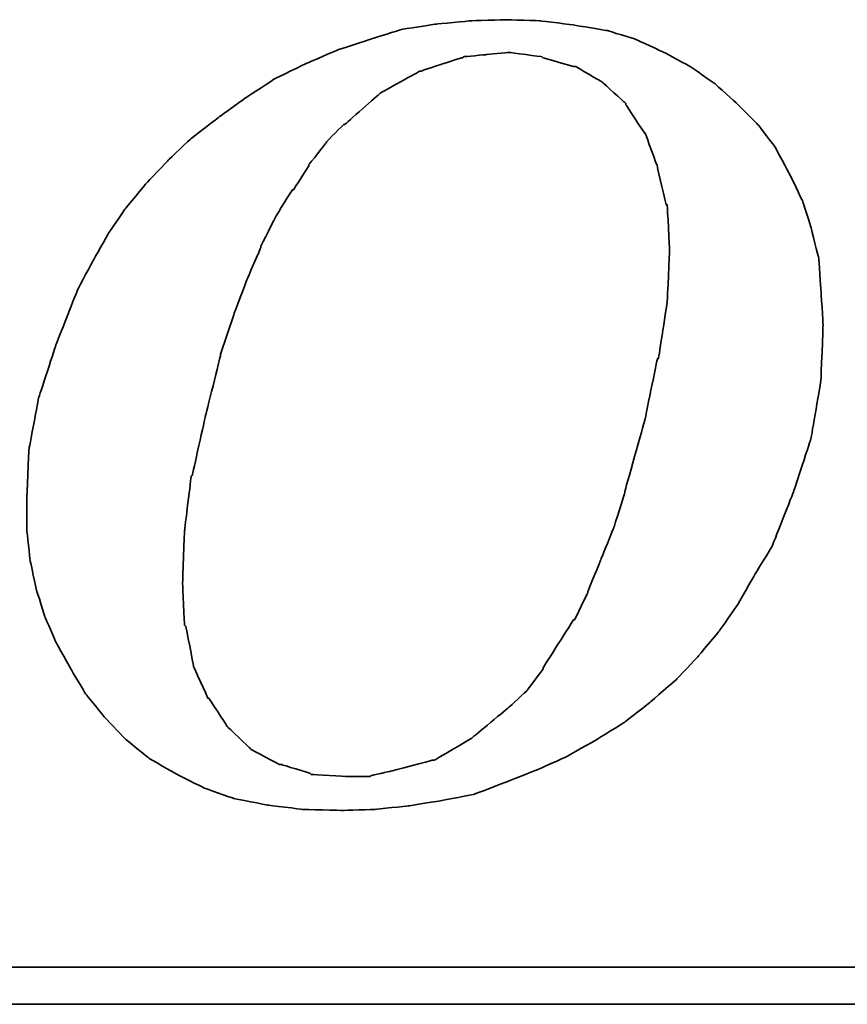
# Model space of a CAD drawing. Header units: millimetres. Extents: x 748 to 1024, y 329 to 423.
# Tile 46 of 52: x 965.07 to 966.8, y 360.04 to 362.09. Entities that reach past the tile are written whole.
import ezdxf

# ---------------------------------------------------------------- set-up
doc = ezdxf.new("R2010")
doc.units = ezdxf.units.MM
doc.header["$LTSCALE"] = 0.15
doc.layers.add('DIM', color=4, linetype='CONTINUOUS')
doc.layers.add('layer 1', color=7, linetype='CONTINUOUS')

# ---------------------------------------------------------------- blocks, each defined once
blk = doc.blocks.new('TBI MOTION logo(完整正式版)')
at = {"layer": 'layer 1', "color": 22, "lineweight": 35}
for points, knots in [([(35.79625, -6.98375), (35.79625, -6.98375), (36.23125, -7.43875), (36.23125, -7.43875), (36.23125, -7.43875), (36.23125, -7.43875), (36.75625, -7.87125), (36.75625, -7.87125), (36.75625, -7.87125), (36.75625, -7.87125), (37.33125, -8.20375), (37.33125, -8.20375), (37.33125, -8.20375), (37.33125, -8.20375), (37.95625, -8.51875), (37.95625, -8.51875), (37.95625, -8.51875), (37.95625, -8.51875), (38.62625, -8.75875), (38.62625, -8.75875), (38.62625, -8.75875), (38.62625, -8.75875), (39.37125, -8.90375), (39.37125, -8.90375), (39.37125, -8.90375), (39.37125, -8.90375), (40.14125, -8.99875), (40.14125, -8.99875), (40.14125, -8.99875), (40.14125, -8.99875), (41.02625, -9.02375), (41.02625, -9.02375), (41.02625, -9.02375), (41.02625, -9.02375), (41.74625, -8.99875), (41.74625, -8.99875), (41.74625, -8.99875), (41.74625, -8.99875), (42.46625, -8.92375), (42.46625, -8.92375), (42.46625, -8.92375), (42.46625, -8.92375), (43.21125, -8.80625), (43.21125, -8.80625), (43.21125, -8.80625), (43.21125, -8.80625), (43.93125, -8.66375), (43.93125, -8.66375), (43.93125, -8.66375), (43.93125, -8.66375), (44.62625, -8.39875), (44.62625, -8.39875), (44.62625, -8.39875), (44.62625, -8.39875), (45.29625, -8.13375), (45.29625, -8.13375), (45.29625, -8.13375), (45.29625, -8.13375), (45.94625, -7.84375), (45.94625, -7.84375), (45.94625, -7.84375), (45.94625, -7.84375), (46.61625, -7.46375), (46.61625, -7.46375), (46.61625, -7.46375), (46.61625, -7.46375), (47.24125, -7.07875), (47.24125, -7.07875), (47.24125, -7.07875), (47.24125, -7.07875), (47.81625, -6.62375), (47.81625, -6.62375), (47.81625, -6.62375), (47.81625, -6.62375), (48.36875, -6.14375), (48.36875, -6.14375), (48.36875, -6.14375), (48.36875, -6.14375), (48.84625, -5.64125), (48.84625, -5.64125), (48.84625, -5.64125), (48.84625, -5.64125), (49.32625, -5.06375), (49.32625, -5.06375), (49.32625, -5.06375), (49.32625, -5.06375), (49.71125, -4.51374), (49.71125, -4.51374), (49.71125, -4.51374), (49.71125, -4.51374), (50.09625, -3.83874), (50.09625, -3.83874), (50.09625, -3.83874), (50.09625, -3.83874), (50.48125, -3.21374), (50.48125, -3.21374), (50.48125, -3.21374), (50.48125, -3.21374), (50.96125, -1.99125), (50.96125, -1.99125), (50.96125, -1.99125), (50.96125, -1.99125), (51.34375, -0.81875), (51.34375, -0.81875), (51.34375, -0.81875), (51.34375, -0.81875), (51.56125, 0.45624), (51.56125, 0.45624), (51.56125, 0.45624), (51.56125, 0.45624), (51.60625, 1.67624), (51.60625, 1.67624), (51.60625, 1.67624), (51.60625, 1.67624), (51.56125, 2.44625), (51.56125, 2.44625), (51.56125, 2.44625), (51.56125, 2.44625), (51.51125, 3.14125), (51.51125, 3.14125), (51.51125, 3.14125), (51.51125, 3.14125), (51.34375, 3.81125), (51.34375, 3.81125), (51.34375, 3.81125), (51.34375, 3.81125), (51.15125, 4.41125), (51.15125, 4.41125), (51.15125, 4.41125), (51.15125, 4.41125), (50.86125, 5.01125), (50.86125, 5.01125), (50.86125, 5.01125), (50.86125, 5.01125), (50.55125, 5.58875), (50.55125, 5.58875), (50.55125, 5.58875), (50.55125, 5.58875), (50.16625, 6.09125), (50.16625, 6.09125), (50.16625, 6.09125), (50.16625, 6.09125), (49.71125, 6.54875), (49.71125, 6.54875), (49.71125, 6.54875), (49.71125, 6.54875), (49.23125, 6.98125), (49.23125, 6.98125), (49.23125, 6.98125), (49.23125, 6.98125), (48.67875, 7.36625), (48.67875, 7.36625), (48.67875, 7.36625), (48.67875, 7.36625), (48.10375, 7.67625), (48.10375, 7.67625), (48.10375, 7.67625), (48.10375, 7.67625), (47.48125, 7.96375), (47.48125, 7.96375), (47.48125, 7.96375), (47.48125, 7.96375), (46.85625, 8.15625), (46.85625, 8.15625), (46.85625, 8.15625), (46.85625, 8.15625), (46.13625, 8.27624), (46.13625, 8.27624), (46.13625, 8.27624), (46.13625, 8.27624), (45.39125, 8.37125), (45.39125, 8.37125), (45.39125, 8.37125), (45.39125, 8.37125), (44.62625, 8.39624), (44.62625, 8.39624), (44.62625, 8.39624), (44.62625, 8.39624), (43.83625, 8.37125), (43.83625, 8.37125), (43.83625, 8.37125), (43.83625, 8.37125), (43.09125, 8.30125), (43.09125, 8.30125), (43.09125, 8.30125), (43.09125, 8.30125), (42.32125, 8.18125), (42.32125, 8.18125), (42.32125, 8.18125), (42.32125, 8.18125), (41.62875, 7.96375), (41.62875, 7.96375), (41.62875, 7.96375), (41.62875, 7.96375), (40.90625, 7.72625), (40.90625, 7.72625), (40.90625, 7.72625), (40.90625, 7.72625), (40.23624, 7.43625), (40.23624, 7.43625), (40.23624, 7.43625), (40.23624, 7.43625), (39.54124, 7.10125), (39.54124, 7.10125), (39.54124, 7.10125), (39.54124, 7.10125), (38.91625, 6.69125), (38.91625, 6.69125), (38.91625, 6.69125), (38.91625, 6.69125), (38.31625, 6.26125), (38.31625, 6.26125), (38.31625, 6.26125), (38.31625, 6.26125), (37.69125, 5.78125), (37.69125, 5.78125), (37.69125, 5.78125), (37.69125, 5.78125), (37.18625, 5.30125), (37.18625, 5.30125), (37.18625, 5.30125), (37.18625, 5.30125), (36.70625, 4.79624), (36.70625, 4.79624), (36.70625, 4.79624), (36.70625, 4.79624), (36.23125, 4.22125), (36.23125, 4.22125), (36.23125, 4.22125), (36.23125, 4.22125), (35.87124, 3.69375), (35.87124, 3.69375), (35.87124, 3.69375), (35.87124, 3.69375), (35.53125, 3.09125), (35.53125, 3.09125), (35.53125, 3.09125), (35.53125, 3.09125), (35.19875, 2.47125), (35.19875, 2.47125), (35.19875, 2.47125), (35.19875, 2.47125), (34.71625, 1.24625), (34.71625, 1.24625), (34.71625, 1.24625), (34.71625, 1.24625), (34.33125, 0.06874), (34.33125, 0.06874), (34.33125, 0.06874), (34.33125, 0.06874), (34.11625, -1.07875), (34.11625, -1.07875), (34.11625, -1.07875), (34.11625, -1.07875), (34.07125, -2.15875), (34.07125, -2.15875), (34.07125, -2.15875), (34.07125, -2.15875), (34.07125, -2.85375), (34.07125, -2.85375), (34.07125, -2.85375), (34.07125, -2.85375), (34.14125, -3.50375), (34.14125, -3.50375), (34.14125, -3.50375), (34.14125, -3.50375), (34.28625, -4.17375), (34.28625, -4.17375), (34.28625, -4.17375), (34.28625, -4.17375), (34.47625, -4.77624), (34.47625, -4.77624), (34.47625, -4.77624), (34.47625, -4.77624), (34.71625, -5.32625), (34.71625, -5.32625), (34.71625, -5.32625), (34.71625, -5.32625), (35.05375, -5.92875), (35.05375, -5.92875), (35.05375, -5.92875), (35.05375, -5.92875), (35.36375, -6.45375), (35.36375, -6.45375), (35.36375, -6.45375), (35.36375, -6.45375), (35.79625, -6.98375), (35.79625, -6.98375)], [0, 0, 0, 0, 0.01388889, 0.01388889, 0.01388889, 0.0138889, 0.02777778, 0.02777778, 0.02777778, 0.02777779, 0.04166667, 0.04166667, 0.04166667, 0.04166668, 0.05555556, 0.05555556, 0.05555556, 0.05555557, 0.06944444, 0.06944444, 0.06944444, 0.06944445, 0.08333333, 0.08333333, 0.08333333, 0.08333334, 0.09722222, 0.09722222, 0.09722222, 0.09722223, 0.11111111, 0.11111111, 0.11111111, 0.11111112, 0.125, 0.125, 0.125, 0.12500001, 0.13888889, 0.13888889, 0.13888889, 0.1388889, 0.15277778, 0.15277778, 0.15277778, 0.15277779, 0.16666667, 0.16666667, 0.16666667, 0.16666668, 0.18055556, 0.18055556, 0.18055556, 0.18055557, 0.19444444, 0.19444444, 0.19444444, 0.19444445, 0.20833333, 0.20833333, 0.20833333, 0.20833334, 0.22222222, 0.22222222, 0.22222222, 0.22222223, 0.23611111, 0.23611111, 0.23611111, 0.23611112, 0.25, 0.25, 0.25, 0.25000001, 0.26388889, 0.26388889, 0.26388889, 0.2638889, 0.27777778, 0.27777778, 0.27777778, 0.27777779, 0.29166667, 0.29166667, 0.29166667, 0.29166668, 0.30555556, 0.30555556, 0.30555556, 0.30555557, 0.31944444, 0.31944444, 0.31944444, 0.31944445, 0.33333333, 0.33333333, 0.33333333, 0.33333334, 0.34722222, 0.34722222, 0.34722222, 0.34722223, 0.36111111, 0.36111111, 0.36111111, 0.36111112, 0.375, 0.375, 0.375, 0.37500001, 0.38888889, 0.38888889, 0.38888889, 0.3888889, 0.40277778, 0.40277778, 0.40277778, 0.40277779, 0.41666667, 0.41666667, 0.41666667, 0.41666668, 0.43055556, 0.43055556, 0.43055556, 0.43055557, 0.44444444, 0.44444444, 0.44444444, 0.44444445, 0.45833333, 0.45833333, 0.45833333, 0.45833334, 0.47222222, 0.47222222, 0.47222222, 0.47222223, 0.48611111, 0.48611111, 0.48611111, 0.48611112, 0.5, 0.5, 0.5, 0.50000001, 0.51388889, 0.51388889, 0.51388889, 0.5138889, 0.52777778, 0.52777778, 0.52777778, 0.52777779, 0.54166667, 0.54166667, 0.54166667, 0.54166668, 0.55555556, 0.55555556, 0.55555556, 0.55555557, 0.56944444, 0.56944444, 0.56944444, 0.56944445, 0.58333333, 0.58333333, 0.58333333, 0.58333334, 0.59722222, 0.59722222, 0.59722222, 0.59722223, 0.61111111, 0.61111111, 0.61111111, 0.61111112, 0.625, 0.625, 0.625, 0.62500001, 0.63888889, 0.63888889, 0.63888889, 0.6388889, 0.65277778, 0.65277778, 0.65277778, 0.65277779, 0.66666667, 0.66666667, 0.66666667, 0.66666668, 0.68055556, 0.68055556, 0.68055556, 0.68055557, 0.69444444, 0.69444444, 0.69444444, 0.69444445, 0.70833333, 0.70833333, 0.70833333, 0.70833334, 0.72222222, 0.72222222, 0.72222222, 0.72222223, 0.73611111, 0.73611111, 0.73611111, 0.73611112, 0.75, 0.75, 0.75, 0.75000001, 0.76388889, 0.76388889, 0.76388889, 0.7638889, 0.77777778, 0.77777778, 0.77777778, 0.77777779, 0.79166667, 0.79166667, 0.79166667, 0.79166668, 0.80555556, 0.80555556, 0.80555556, 0.80555557, 0.81944444, 0.81944444, 0.81944444, 0.81944445, 0.83333333, 0.83333333, 0.83333333, 0.83333334, 0.84722222, 0.84722222, 0.84722222, 0.84722223, 0.86111111, 0.86111111, 0.86111111, 0.86111112, 0.875, 0.875, 0.875, 0.87500001, 0.88888889, 0.88888889, 0.88888889, 0.8888889, 0.90277778, 0.90277778, 0.90277778, 0.90277779, 0.91666667, 0.91666667, 0.91666667, 0.91666668, 0.93055556, 0.93055556, 0.93055556, 0.93055557, 0.94444444, 0.94444444, 0.94444444, 0.94444445, 0.95833333, 0.95833333, 0.95833333, 0.95833334, 0.97222222, 0.97222222, 0.97222222, 0.97222223, 0.98611111, 0.98611111, 0.98611111, 0.98611112, 1, 1, 1, 1]), ([(38.33875, 1.03124), (38.33875, 1.03124), (38.62625, 1.89625), (38.62625, 1.89625), (38.62625, 1.89625), (38.62625, 1.89625), (38.91625, 2.66375), (38.91625, 2.66375), (38.91625, 2.66375), (38.91625, 2.66375), (39.22625, 3.38125), (39.22625, 3.38125), (39.22625, 3.38125), (39.22625, 3.38125), (39.22625, 3.40624), (39.22625, 3.40624), (39.22625, 3.40624), (39.22625, 3.40624), (39.56124, 4.07624), (39.56124, 4.07624), (39.56124, 4.07624), (39.56124, 4.07624), (39.92125, 4.65125), (39.92125, 4.65125), (39.92125, 4.65125), (39.92125, 4.65125), (39.94625, 4.65125), (39.94625, 4.65125), (39.94625, 4.65125), (39.94625, 4.65125), (40.28125, 5.17875), (40.28125, 5.17875), (40.28125, 5.17875), (40.28125, 5.17875), (40.28125, 5.20375), (40.28125, 5.20375), (40.28125, 5.20375), (40.28125, 5.20375), (40.66875, 5.68625), (40.66875, 5.68625), (40.66875, 5.68625), (40.66875, 5.68625), (40.66875, 5.70625), (40.66875, 5.70625), (40.66875, 5.70625), (40.66875, 5.70625), (41.05124, 6.09125), (41.05124, 6.09125), (41.05124, 6.09125), (41.05124, 6.09125), (41.07625, 6.09125), (41.07625, 6.09125), (41.07625, 6.09125), (41.07625, 6.09125), (41.84125, 6.76625), (41.84125, 6.76625), (41.84125, 6.76625), (41.84125, 6.76625), (41.86625, 6.78625), (41.86625, 6.78625), (41.86625, 6.78625), (41.86625, 6.78625), (42.73125, 7.26624), (42.73125, 7.26624), (42.73125, 7.26624), (42.73125, 7.26624), (42.75625, 7.26624), (42.75625, 7.26624), (42.75625, 7.26624), (42.75625, 7.26624), (43.18625, 7.41125), (43.18625, 7.41125), (43.18625, 7.41125), (43.18625, 7.41125), (43.64125, 7.55625), (43.64125, 7.55625), (43.64125, 7.55625), (43.64125, 7.55625), (43.66625, 7.55625), (43.66625, 7.55625), (43.66625, 7.55625), (43.66625, 7.55625), (43.69125, 7.58124), (43.69125, 7.58124), (43.69125, 7.58124), (43.69125, 7.58124), (44.19125, 7.62625), (44.19125, 7.62625), (44.19125, 7.62625), (44.19125, 7.62625), (44.67125, 7.67625), (44.67125, 7.67625), (44.67125, 7.67625), (44.67125, 7.67625), (44.69625, 7.67625), (44.69625, 7.67625), (44.69625, 7.67625), (44.69625, 7.67625), (45.41875, 7.58124), (45.41875, 7.58124), (45.41875, 7.58124), (45.41875, 7.58124), (45.44125, 7.55625), (45.44125, 7.55625), (45.44125, 7.55625), (45.44125, 7.55625), (46.11125, 7.36625), (46.11125, 7.36625), (46.11125, 7.36625), (46.11125, 7.36625), (46.13625, 7.36625), (46.13625, 7.36625), (46.13625, 7.36625), (46.13625, 7.36625), (46.15875, 7.36625), (46.15875, 7.36625), (46.15875, 7.36625), (46.15875, 7.36625), (46.73625, 7.02624), (46.73625, 7.02624), (46.73625, 7.02624), (46.73625, 7.02624), (46.76125, 7.00624), (46.76125, 7.00624), (46.76125, 7.00624), (46.76125, 7.00624), (47.24125, 6.57124), (47.24125, 6.57124), (47.24125, 6.57124), (47.24125, 6.57124), (47.26625, 6.54875), (47.26625, 6.54875), (47.26625, 6.54875), (47.26625, 6.54875), (47.26625, 6.52375), (47.26625, 6.52375), (47.26625, 6.52375), (47.26625, 6.52375), (47.67375, 5.89875), (47.67375, 5.89875), (47.67375, 5.89875), (47.67375, 5.89875), (47.69625, 5.89875), (47.69625, 5.89875), (47.69625, 5.89875), (47.69625, 5.89875), (47.69625, 5.87625), (47.69625, 5.87625), (47.69625, 5.87625), (47.69625, 5.87625), (47.96125, 5.15625), (47.96125, 5.15625), (47.96125, 5.15625), (47.96125, 5.15625), (47.96125, 5.13125), (47.96125, 5.13125), (47.96125, 5.13125), (47.96125, 5.13125), (48.15125, 4.31875), (48.15125, 4.31875), (48.15125, 4.31875), (48.15125, 4.31875), (48.17625, 4.31875), (48.17625, 4.31875), (48.17625, 4.31875), (48.17625, 4.31875), (48.17625, 4.29125), (48.17625, 4.29125), (48.17625, 4.29125), (48.17625, 4.29125), (48.22625, 3.33125), (48.22625, 3.33125), (48.22625, 3.33125), (48.22625, 3.33125), (48.22625, 3.30875), (48.22625, 3.30875), (48.22625, 3.30875), (48.22625, 3.30875), (48.17625, 2.20624), (48.17625, 2.20624), (48.17625, 2.20624), (48.17625, 2.20624), (48.17625, 2.18124), (48.17625, 2.18124), (48.17625, 2.18124), (48.17625, 2.18124), (47.98375, 0.93624), (47.98375, 0.93624), (47.98375, 0.93624), (47.98375, 0.93624), (47.96125, 0.93624), (47.96125, 0.93624), (47.96125, 0.93624), (47.96125, 0.93624), (47.67375, -0.45874), (47.67375, -0.45874), (47.67375, -0.45874), (47.67375, -0.45874), (47.24125, -1.99125), (47.24125, -1.99125), (47.24125, -1.99125), (47.24125, -1.99125), (47.24125, -2.01874), (47.24125, -2.01874), (47.24125, -2.01874), (47.24125, -2.01874), (47.00125, -2.78375), (47.00125, -2.78375), (47.00125, -2.78375), (47.00125, -2.78375), (46.71125, -3.50375), (46.71125, -3.50375), (46.71125, -3.50375), (46.71125, -3.50375), (46.42625, -4.19875), (46.42625, -4.19875), (46.42625, -4.19875), (46.42625, -4.19875), (46.42625, -4.22375), (46.42625, -4.22375), (46.42625, -4.22375), (46.42625, -4.22375), (46.13625, -4.82374), (46.13625, -4.82374), (46.13625, -4.82374), (46.13625, -4.82374), (46.11125, -4.82374), (46.11125, -4.82374), (46.11125, -4.82374), (46.11125, -4.82374), (45.77625, -5.35125), (45.77625, -5.35125), (45.77625, -5.35125), (45.77625, -5.35125), (45.44125, -5.87875), (45.44125, -5.87875), (45.44125, -5.87875), (45.44125, -5.87875), (45.44125, -5.90375), (45.44125, -5.90375), (45.44125, -5.90375), (45.44125, -5.90375), (45.10625, -6.35875), (45.10625, -6.35875), (45.10625, -6.35875), (45.10625, -6.35875), (45.08125, -6.38375), (45.08125, -6.38375), (45.08125, -6.38375), (45.08125, -6.38375), (44.69625, -6.74375), (44.69625, -6.74375), (44.69625, -6.74375), (44.69625, -6.74375), (43.88375, -7.41625), (43.88375, -7.41625), (43.88375, -7.41625), (43.88375, -7.41625), (43.85625, -7.43875), (43.85625, -7.43875), (43.85625, -7.43875), (43.85625, -7.43875), (43.04125, -7.91875), (43.04125, -7.91875), (43.04125, -7.91875), (43.04125, -7.91875), (43.01625, -7.91875), (43.01625, -7.91875), (43.01625, -7.91875), (43.01625, -7.91875), (42.99625, -7.91875), (42.99625, -7.91875), (42.99625, -7.91875), (42.99625, -7.91875), (42.08125, -8.15875), (42.08125, -8.15875), (42.08125, -8.15875), (42.08125, -8.15875), (41.65125, -8.25625), (41.65125, -8.25625), (41.65125, -8.25625), (41.65125, -8.25625), (41.62875, -8.27875), (41.62875, -8.27875), (41.62875, -8.27875), (41.62875, -8.27875), (41.60125, -8.27875), (41.60125, -8.27875), (41.60125, -8.27875), (41.60125, -8.27875), (41.12125, -8.27875), (41.12125, -8.27875), (41.12125, -8.27875), (41.12125, -8.27875), (40.35624, -8.23125), (40.35624, -8.23125), (40.35624, -8.23125), (40.35624, -8.23125), (40.33125, -8.23125), (40.33125, -8.23125), (40.33125, -8.23125), (40.33125, -8.23125), (40.30625, -8.20375), (40.30625, -8.20375), (40.30625, -8.20375), (40.30625, -8.20375), (39.68375, -8.01375), (39.68375, -8.01375), (39.68375, -8.01375), (39.68375, -8.01375), (39.66124, -8.01375), (39.66124, -8.01375), (39.66124, -8.01375), (39.66124, -8.01375), (39.63625, -8.01375), (39.63625, -8.01375), (39.63625, -8.01375), (39.63625, -8.01375), (39.01125, -7.67875), (39.01125, -7.67875), (39.01125, -7.67875), (39.01125, -7.67875), (38.98875, -7.65375), (38.98875, -7.65375), (38.98875, -7.65375), (38.98875, -7.65375), (38.48625, -7.17375), (38.48625, -7.17375), (38.48625, -7.17375), (38.48625, -7.17375), (38.45875, -7.14875), (38.45875, -7.14875), (38.45875, -7.14875), (38.45875, -7.14875), (38.45875, -7.12875), (38.45875, -7.12875), (38.45875, -7.12875), (38.45875, -7.12875), (38.07625, -6.54875), (38.07625, -6.54875), (38.07625, -6.54875), (38.07625, -6.54875), (38.05125, -6.54875), (38.05125, -6.54875), (38.05125, -6.54875), (38.05125, -6.54875), (38.05125, -6.52875), (38.05125, -6.52875), (38.05125, -6.52875), (38.05125, -6.52875), (37.74125, -5.85375), (37.74125, -5.85375), (37.74125, -5.85375), (37.74125, -5.85375), (37.74125, -5.82875), (37.74125, -5.82875), (37.74125, -5.82875), (37.74125, -5.82875), (37.57375, -4.96875), (37.57375, -4.96875), (37.57375, -4.96875), (37.57375, -4.96875), (37.54625, -4.94375), (37.54625, -4.94375), (37.54625, -4.94375), (37.54625, -4.94375), (37.50125, -4.03375), (37.50125, -4.03375), (37.50125, -4.03375), (37.50125, -4.03375), (37.50125, -4.00875), (37.50125, -4.00875), (37.50125, -4.00875), (37.50125, -4.00875), (37.54625, -2.85375), (37.54625, -2.85375), (37.54625, -2.85375), (37.54625, -2.85375), (37.69125, -1.65875), (37.69125, -1.65875), (37.69125, -1.65875), (37.69125, -1.65875), (37.71624, -1.63375), (37.71624, -1.63375), (37.71624, -1.63375), (37.71624, -1.63375), (38.00375, -0.33875), (38.00375, -0.33875), (38.00375, -0.33875), (38.00375, -0.33875), (38.33875, 1.00624), (38.33875, 1.00624), (38.33875, 1.00624), (38.33875, 1.00624), (38.33875, 1.03124), (38.33875, 1.03124)], [0, 0, 0, 0, 0.01010101, 0.01010101, 0.01010101, 0.01010102, 0.02020202, 0.02020202, 0.02020202, 0.02020203, 0.03030303, 0.03030303, 0.03030303, 0.03030304, 0.04040404, 0.04040404, 0.04040404, 0.04040405, 0.05050505, 0.05050505, 0.05050505, 0.05050506, 0.06060606, 0.06060606, 0.06060606, 0.06060607, 0.07070707, 0.07070707, 0.07070707, 0.07070708, 0.08080808, 0.08080808, 0.08080808, 0.08080809, 0.09090909, 0.09090909, 0.09090909, 0.0909091, 0.1010101, 0.1010101, 0.1010101, 0.10101011, 0.11111111, 0.11111111, 0.11111111, 0.11111112, 0.12121212, 0.12121212, 0.12121212, 0.12121213, 0.13131313, 0.13131313, 0.13131313, 0.13131314, 0.14141414, 0.14141414, 0.14141414, 0.14141415, 0.15151515, 0.15151515, 0.15151515, 0.15151516, 0.16161616, 0.16161616, 0.16161616, 0.16161617, 0.17171717, 0.17171717, 0.17171717, 0.17171718, 0.18181818, 0.18181818, 0.18181818, 0.18181819, 0.19191919, 0.19191919, 0.19191919, 0.1919192, 0.2020202, 0.2020202, 0.2020202, 0.20202021, 0.21212121, 0.21212121, 0.21212121, 0.21212122, 0.22222222, 0.22222222, 0.22222222, 0.22222223, 0.23232323, 0.23232323, 0.23232323, 0.23232324, 0.24242424, 0.24242424, 0.24242424, 0.24242425, 0.25252525, 0.25252525, 0.25252525, 0.25252526, 0.26262626, 0.26262626, 0.26262626, 0.26262627, 0.27272727, 0.27272727, 0.27272727, 0.27272728, 0.28282828, 0.28282828, 0.28282828, 0.28282829, 0.29292929, 0.29292929, 0.29292929, 0.2929293, 0.3030303, 0.3030303, 0.3030303, 0.30303031, 0.31313131, 0.31313131, 0.31313131, 0.31313132, 0.32323232, 0.32323232, 0.32323232, 0.32323233, 0.33333333, 0.33333333, 0.33333333, 0.33333334, 0.34343434, 0.34343434, 0.34343434, 0.34343435, 0.35353535, 0.35353535, 0.35353535, 0.35353536, 0.36363636, 0.36363636, 0.36363636, 0.36363637, 0.37373737, 0.37373737, 0.37373737, 0.37373738, 0.38383838, 0.38383838, 0.38383838, 0.38383839, 0.39393939, 0.39393939, 0.39393939, 0.3939394, 0.4040404, 0.4040404, 0.4040404, 0.40404041, 0.41414141, 0.41414141, 0.41414141, 0.41414142, 0.42424242, 0.42424242, 0.42424242, 0.42424243, 0.43434343, 0.43434343, 0.43434343, 0.43434344, 0.44444444, 0.44444444, 0.44444444, 0.44444445, 0.45454545, 0.45454545, 0.45454545, 0.45454546, 0.46464646, 0.46464646, 0.46464646, 0.46464647, 0.47474747, 0.47474747, 0.47474747, 0.47474748, 0.48484848, 0.48484848, 0.48484848, 0.48484849, 0.49494949, 0.49494949, 0.49494949, 0.4949495, 0.50505051, 0.50505051, 0.50505051, 0.50505052, 0.51515152, 0.51515152, 0.51515152, 0.51515153, 0.52525253, 0.52525253, 0.52525253, 0.52525254, 0.53535354, 0.53535354, 0.53535354, 0.53535355, 0.54545455, 0.54545455, 0.54545455, 0.54545456, 0.55555556, 0.55555556, 0.55555556, 0.55555557, 0.56565657, 0.56565657, 0.56565657, 0.56565658, 0.57575758, 0.57575758, 0.57575758, 0.57575759, 0.58585859, 0.58585859, 0.58585859, 0.5858586, 0.5959596, 0.5959596, 0.5959596, 0.59595961, 0.60606061, 0.60606061, 0.60606061, 0.60606062, 0.61616162, 0.61616162, 0.61616162, 0.61616163, 0.62626263, 0.62626263, 0.62626263, 0.62626264, 0.63636364, 0.63636364, 0.63636364, 0.63636365, 0.64646465, 0.64646465, 0.64646465, 0.64646466, 0.65656566, 0.65656566, 0.65656566, 0.65656567, 0.66666667, 0.66666667, 0.66666667, 0.66666668, 0.67676768, 0.67676768, 0.67676768, 0.67676769, 0.68686869, 0.68686869, 0.68686869, 0.6868687, 0.6969697, 0.6969697, 0.6969697, 0.69696971, 0.70707071, 0.70707071, 0.70707071, 0.70707072, 0.71717172, 0.71717172, 0.71717172, 0.71717173, 0.72727273, 0.72727273, 0.72727273, 0.72727274, 0.73737374, 0.73737374, 0.73737374, 0.73737375, 0.74747475, 0.74747475, 0.74747475, 0.74747476, 0.75757576, 0.75757576, 0.75757576, 0.75757577, 0.76767677, 0.76767677, 0.76767677, 0.76767678, 0.77777778, 0.77777778, 0.77777778, 0.77777779, 0.78787879, 0.78787879, 0.78787879, 0.7878788, 0.7979798, 0.7979798, 0.7979798, 0.79797981, 0.80808081, 0.80808081, 0.80808081, 0.80808082, 0.81818182, 0.81818182, 0.81818182, 0.81818183, 0.82828283, 0.82828283, 0.82828283, 0.82828284, 0.83838384, 0.83838384, 0.83838384, 0.83838385, 0.84848485, 0.84848485, 0.84848485, 0.84848486, 0.85858586, 0.85858586, 0.85858586, 0.85858587, 0.86868687, 0.86868687, 0.86868687, 0.86868688, 0.87878788, 0.87878788, 0.87878788, 0.87878789, 0.88888889, 0.88888889, 0.88888889, 0.8888889, 0.8989899, 0.8989899, 0.8989899, 0.89898991, 0.90909091, 0.90909091, 0.90909091, 0.90909092, 0.91919192, 0.91919192, 0.91919192, 0.91919193, 0.92929293, 0.92929293, 0.92929293, 0.92929294, 0.93939394, 0.93939394, 0.93939394, 0.93939395, 0.94949495, 0.94949495, 0.94949495, 0.94949496, 0.95959596, 0.95959596, 0.95959596, 0.95959597, 0.96969697, 0.96969697, 0.96969697, 0.96969698, 0.97979798, 0.97979798, 0.97979798, 0.97979799, 0.98989899, 0.98989899, 0.98989899, 0.989899, 1, 1, 1, 1]), ([(75.90875, -9.47875), (75.90875, -9.47875), (75.90875, -12.28625), (75.90875, -12.28625), (75.90875, -12.28625), (75.90875, -12.28625), (75.90875, -12.47875), (75.90875, -12.47875), (75.90875, -12.47875), (75.90875, -12.47875), (75.71625, -12.47875), (75.71625, -12.47875), (75.71625, -12.47875), (75.71625, -12.47875), (-88.32875, -12.47875), (-88.32875, -12.47875), (-88.32875, -12.47875), (-88.32875, -12.47875), (-88.32875, -13.29375), (-88.32875, -13.29375), (-88.32875, -13.29375), (-88.32875, -13.29375), (82.89125, -13.29375), (82.89125, -13.29375), (82.89125, -13.29375), (82.89125, -13.29375), (75.90875, -9.47875), (75.90875, -9.47875)], [0, 0, 0, 0, 0.14285714, 0.14285714, 0.14285714, 0.14285715, 0.28571429, 0.28571429, 0.28571429, 0.2857143, 0.42857143, 0.42857143, 0.42857143, 0.42857144, 0.57142857, 0.57142857, 0.57142857, 0.57142858, 0.71428571, 0.71428571, 0.71428571, 0.71428572, 0.85714286, 0.85714286, 0.85714286, 0.85714287, 1, 1, 1, 1])]:
    blk.add_open_spline(points, degree=3, knots=knots, dxfattribs=at)

msp = doc.modelspace()

# ---------------------------------------------------------------- block references
at = {"layer": 'DIM', "color": 7, "xscale": 0.0948836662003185, "yscale": 0.0948836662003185, "zscale": 0.0948836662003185}
msp.add_blockref('TBI MOTION logo(完整正式版)', (961.8477, 361.2967), dxfattribs=at)

doc.saveas('drawing.dxf')
